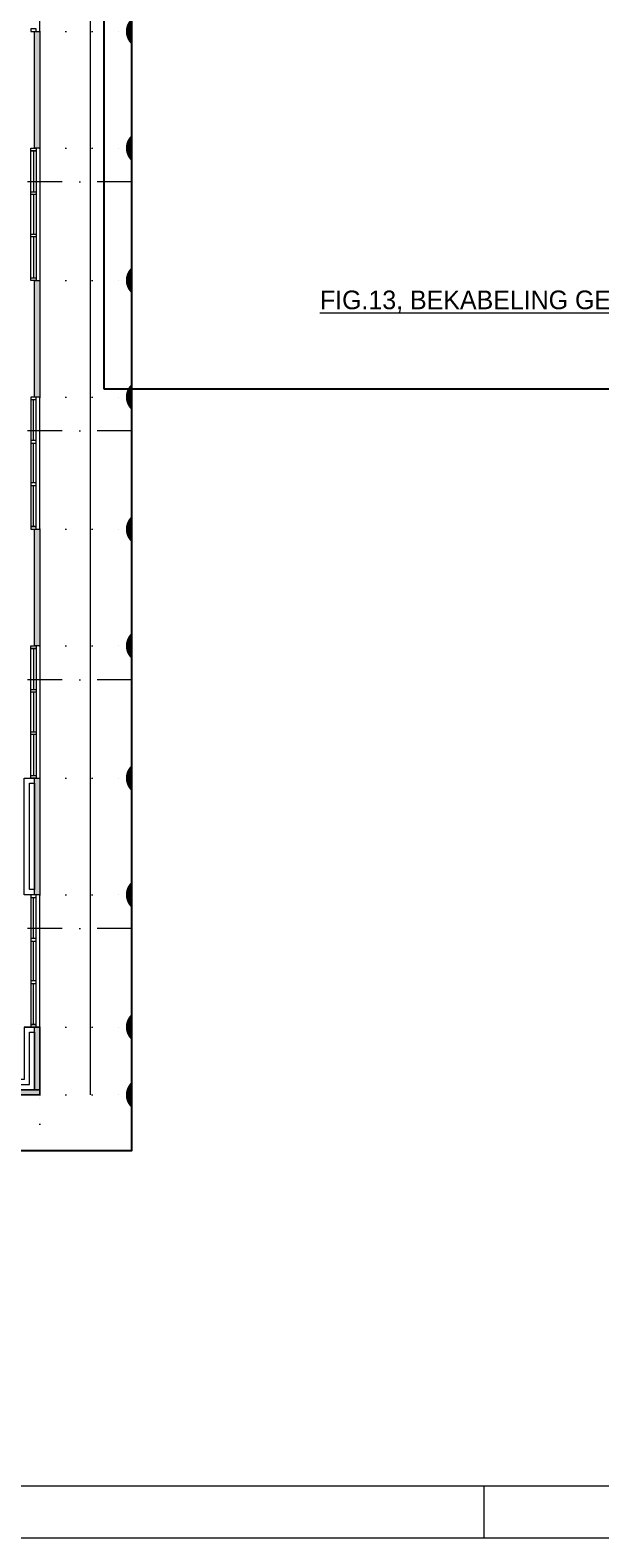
# Model space of a CAD drawing. Header units: millimetres. Extents: x 0 to 84100, y 0 to 59400.
# Tile 35 of 36: x 54339 to 65335, y 0 to 29077. Entities that reach past the tile are written whole.
import ezdxf
from ezdxf.xclip import XClip

# ---------------------------------------------------------------- set-up
doc = ezdxf.new("R2010")
doc.units = ezdxf.units.MM
doc.header["$PDMODE"] = 3
doc.header["$PDSIZE"] = 1
doc.linetypes.add('DGN1', pattern=[504.6, 0, -504.6])
doc.linetypes.add('DGN4', pattern=[1345.6, 672.8000000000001, -336.4, 0, -336.4])
for name, color, linetype in [('16', 7, 'Continuous'), ('29', 7, 'Continuous'), ('30', 7, 'Continuous'), ('32', 7, 'Continuous'), ('56', 7, 'Continuous'), ('58', 7, 'Continuous'), ('62', 7, 'Continuous'), ('KADER', 7, 'Continuous')]:
    doc.layers.add(name, color=color, linetype=linetype)
doc.styles.add('dgn001', font='dgn001.shx')
doc.styles.add('dgn003', font='dgn003.shx')
doc.styles.get("Standard").update_dxf_attribs({"font": 'arial.ttf'})
doc.dimstyles.get("Standard").update_dxf_attribs({"dimtxt": 0.18, "dimasz": 0.18, "dimexe": 0.18, "dimexo": 0.0625, "dimgap": 0.09, "dimtad": 0, "dimtih": 1, "dimtoh": 1, "dimdec": 4, "dimzin": 0, "dimdsep": 46, "dimtxsty": 'Standard', "dimcen": 0.09, "dimadec": 0, "dimazin": 0, "dimtfac": 1, "dimtdec": 4, "dimtofl": 0, "dimtmove": 0, "dimatfit": 3, "dimfxl": 1, "dimtolj": 1, "dimtzin": 0, "dimarcsym": 0})

# ---------------------------------------------------------------- blocks, each defined once
blk = doc.blocks.new('A1')
at = {"layer": 'KADER', "color": 1, "linetype": 'Continuous', "lineweight": 0}
for p, q in [((63100, 0), (63100, 1000)), ((0, 0), (84100, 0))]:
    blk.add_line(p, q, dxfattribs=at)
at = {"layer": 'KADER', "color": 5, "linetype": 'Continuous', "lineweight": 0, "flags": 128}
blk.add_lwpolyline([(1000, 1000), (83100, 1000), (83100, 58400), (1000, 58400), (1000, 1000)], dxfattribs=at)
blk = doc.blocks.new('_DotSmall')
at = {"color": 0, "linetype": 'ByBlock', "const_width": 0.5}
blk.add_lwpolyline([(-0.0625, 0, 1), (0.0625, 0, 1)], format="xyb", close=True, dxfattribs=at)
blk = doc.blocks.new('*D18505')
at = {"layer": '58', "color": 3, "linetype": 'Continuous', "lineweight": 0, "transparency": 16777216}
for p, q in [((52064.76, 27744.49), (52064.76, 26869.49)), ((52064.76, 25194.49), (52064.76, 26069.49))]:
    blk.add_line(p, q, dxfattribs=at)
at = {"layer": 'Defpoints', "color": 0, "linetype": 'Continuous', "transparency": 16777216}
for p in [(50064.76, 27744.49), (50064.76, 25194.49), (52064.76, 25194.49)]:
    blk.add_point(p, dxfattribs=at)
at = {"layer": '58', "color": 3, "linetype": 'Continuous', "lineweight": 0, "transparency": 16777216, "xscale": 1080, "yscale": 1080, "zscale": 1080}
for p, rotation in [((52064.76, 27744.49), 90), ((52064.76, 25194.49), 270)]:
    blk.add_blockref('_DotSmall', p, dxfattribs=dict(at, rotation=rotation))
at = {"layer": '58', "color": 3, "linetype": 'Continuous', "lineweight": 0, "transparency": 16777216, "insert": (52064.75999999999, 26469.49000000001), "char_height": 200, "attachment_point": 5, "rotation": 90, "style": 'dgn003'}
blk.add_mtext('\\A1;2550', dxfattribs=at)
blk = doc.blocks.new('*D18506')
at = {"layer": '58', "color": 3, "linetype": 'Continuous', "lineweight": 0, "transparency": 16777216}
for p, q in [((52064.76, 25194.49), (52064.76, 24469.49)), ((52064.76, 22944.49), (52064.76, 23669.49))]:
    blk.add_line(p, q, dxfattribs=at)
at = {"layer": 'Defpoints', "color": 0, "linetype": 'Continuous', "transparency": 16777216}
for p in [(50064.76, 25194.49), (52064.76, 25194.49), (50064.76, 22944.49)]:
    blk.add_point(p, dxfattribs=at)
at = {"layer": '58', "color": 3, "linetype": 'Continuous', "lineweight": 0, "transparency": 16777216, "xscale": 1080, "yscale": 1080, "zscale": 1080}
for p, rotation in [((52064.76, 25194.49), 90), ((52064.76, 22944.49), 270)]:
    blk.add_blockref('_DotSmall', p, dxfattribs=dict(at, rotation=rotation))
at = {"layer": '58', "color": 3, "linetype": 'Continuous', "lineweight": 0, "transparency": 16777216, "insert": (52064.75999999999, 24069.49000000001), "char_height": 200, "attachment_point": 5, "rotation": 270, "style": 'dgn003'}
blk.add_mtext('\\A1;2250', dxfattribs=at)
blk = doc.blocks.new('*D18507')
at = {"layer": '58', "color": 3, "linetype": 'Continuous', "lineweight": 0, "transparency": 16777216}
for p, q in [((52064.76, 22944.49), (52064.76, 22069.49)), ((52064.76, 20394.49), (52064.76, 21269.49))]:
    blk.add_line(p, q, dxfattribs=at)
at = {"layer": 'Defpoints', "color": 0, "linetype": 'Continuous', "transparency": 16777216}
for p in [(50064.76, 22944.49), (52064.76, 22944.49), (50064.76, 20394.49)]:
    blk.add_point(p, dxfattribs=at)
at = {"layer": '58', "color": 3, "linetype": 'Continuous', "lineweight": 0, "transparency": 16777216, "xscale": 1080, "yscale": 1080, "zscale": 1080}
for p, rotation in [((52064.76, 22944.49), 90), ((52064.76, 20394.49), 270)]:
    blk.add_blockref('_DotSmall', p, dxfattribs=dict(at, rotation=rotation))
at = {"layer": '58', "color": 3, "linetype": 'Continuous', "lineweight": 0, "transparency": 16777216, "insert": (52064.75999999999, 21669.49000000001), "char_height": 200, "attachment_point": 5, "rotation": 270, "style": 'dgn003'}
blk.add_mtext('\\A1;2550', dxfattribs=at)
blk = doc.blocks.new('*D18508')
at = {"layer": '58', "color": 3, "linetype": 'Continuous', "lineweight": 0, "transparency": 16777216}
for p, q in [((52064.76, 20394.49), (52064.76, 19669.49)), ((52064.76, 18144.49), (52064.76, 18869.49))]:
    blk.add_line(p, q, dxfattribs=at)
at = {"layer": 'Defpoints', "color": 0, "linetype": 'Continuous', "transparency": 16777216}
for p in [(50064.76, 20394.49), (52064.76, 20394.49), (50064.76, 18144.49)]:
    blk.add_point(p, dxfattribs=at)
at = {"layer": '58', "color": 3, "linetype": 'Continuous', "lineweight": 0, "transparency": 16777216, "xscale": 1080, "yscale": 1080, "zscale": 1080}
for p, rotation in [((52064.76, 20394.49), 90), ((52064.76, 18144.49), 270)]:
    blk.add_blockref('_DotSmall', p, dxfattribs=dict(at, rotation=rotation))
at = {"layer": '58', "color": 3, "linetype": 'Continuous', "lineweight": 0, "transparency": 16777216, "insert": (52064.75999999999, 19269.49000000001), "char_height": 200, "attachment_point": 5, "rotation": 270, "style": 'dgn003'}
blk.add_mtext('\\A1;2250', dxfattribs=at)
blk = doc.blocks.new('*D18509')
at = {"layer": '58', "color": 3, "linetype": 'Continuous', "lineweight": 0, "transparency": 16777216}
for p, q in [((52064.76000000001, 18144.49), (52064.76000000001, 17269.49)), ((52064.76, 15594.49), (52064.76000000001, 16469.49))]:
    blk.add_line(p, q, dxfattribs=at)
at = {"layer": 'Defpoints', "color": 0, "linetype": 'Continuous', "transparency": 16777216}
for p in [(50064.76, 18144.49), (50064.76, 15594.49), (52064.76, 15594.49)]:
    blk.add_point(p, dxfattribs=at)
at = {"layer": '58', "color": 3, "linetype": 'Continuous', "lineweight": 0, "transparency": 16777216, "xscale": 1080, "yscale": 1080, "zscale": 1080}
for p, rotation in [((52064.76000000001, 18144.49), 90), ((52064.76, 15594.49), 270)]:
    blk.add_blockref('_DotSmall', p, dxfattribs=dict(at, rotation=rotation))
at = {"layer": '58', "color": 3, "linetype": 'Continuous', "lineweight": 0, "transparency": 16777216, "insert": (52064.76, 16869.49000000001), "char_height": 200, "attachment_point": 5, "rotation": 90, "style": 'dgn003'}
blk.add_mtext('\\A1;2550', dxfattribs=at)
blk = doc.blocks.new('*D18510')
at = {"layer": '58', "color": 3, "linetype": 'Continuous', "lineweight": 0, "transparency": 16777216}
for p, q in [((52064.76, 15594.49), (52064.76, 14869.49)), ((52064.76, 13344.49), (52064.76, 14069.49))]:
    blk.add_line(p, q, dxfattribs=at)
at = {"layer": 'Defpoints', "color": 0, "linetype": 'Continuous', "transparency": 16777216}
for p in [(50064.76, 15594.49), (52064.76, 15594.49), (50064.76, 13344.49)]:
    blk.add_point(p, dxfattribs=at)
at = {"layer": '58', "color": 3, "linetype": 'Continuous', "lineweight": 0, "transparency": 16777216, "xscale": 1080, "yscale": 1080, "zscale": 1080}
for p, rotation in [((52064.76, 15594.49), 90), ((52064.76, 13344.49), 270)]:
    blk.add_blockref('_DotSmall', p, dxfattribs=dict(at, rotation=rotation))
at = {"layer": '58', "color": 3, "linetype": 'Continuous', "lineweight": 0, "transparency": 16777216, "insert": (52064.76, 14469.49000000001), "char_height": 200, "attachment_point": 5, "rotation": 270, "style": 'dgn003'}
blk.add_mtext('\\A1;2250', dxfattribs=at)
blk = doc.blocks.new('*D18511')
at = {"layer": '58', "color": 3, "linetype": 'Continuous', "lineweight": 0, "transparency": 16777216}
for p, q in [((52064.76, 13344.49), (52064.76, 12469.49)), ((52064.76, 10794.49), (52064.76, 11669.49))]:
    blk.add_line(p, q, dxfattribs=at)
at = {"layer": 'Defpoints', "color": 0, "linetype": 'Continuous', "transparency": 16777216}
for p in [(50064.76, 13344.49), (52064.76, 13344.49), (50064.76, 10794.49)]:
    blk.add_point(p, dxfattribs=at)
at = {"layer": '58', "color": 3, "linetype": 'Continuous', "lineweight": 0, "transparency": 16777216, "xscale": 1080, "yscale": 1080, "zscale": 1080}
for p, rotation in [((52064.76, 13344.49), 90), ((52064.76, 10794.49), 270)]:
    blk.add_blockref('_DotSmall', p, dxfattribs=dict(at, rotation=rotation))
at = {"layer": '58', "color": 3, "linetype": 'Continuous', "lineweight": 0, "transparency": 16777216, "insert": (52064.76, 12069.49000000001), "char_height": 200, "attachment_point": 5, "rotation": 270, "style": 'dgn003'}
blk.add_mtext('\\A1;2550', dxfattribs=at)
blk = doc.blocks.new('*D18512')
at = {"layer": '58', "color": 3, "linetype": 'Continuous', "lineweight": 0, "transparency": 16777216}
for p, q in [((52064.76, 10794.49), (52064.76, 10069.49)), ((52064.76, 8544.49), (52064.76, 9269.49))]:
    blk.add_line(p, q, dxfattribs=at)
at = {"layer": 'Defpoints', "color": 0, "linetype": 'Continuous', "transparency": 16777216}
for p in [(50064.76, 10794.49), (52064.76, 10794.49), (50064.76, 8544.49)]:
    blk.add_point(p, dxfattribs=at)
at = {"layer": '58', "color": 3, "linetype": 'Continuous', "lineweight": 0, "transparency": 16777216, "xscale": 1080, "yscale": 1080, "zscale": 1080}
for p, rotation in [((52064.76, 10794.49), 90), ((52064.76, 8544.49), 270)]:
    blk.add_blockref('_DotSmall', p, dxfattribs=dict(at, rotation=rotation))
at = {"layer": '58', "color": 3, "linetype": 'Continuous', "lineweight": 0, "transparency": 16777216, "insert": (52064.76, 9669.490000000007), "char_height": 200, "attachment_point": 5, "rotation": 270, "style": 'dgn003'}
blk.add_mtext('\\A1;2250', dxfattribs=at)
blk = doc.blocks.new('*D18513')
at = {"layer": '58', "color": 3, "linetype": 'Continuous', "lineweight": 0, "transparency": 16777216}
for p, q in [((52064.76, 8544.49), (52064.76, 7669.489999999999)), ((52064.76, 5994.489999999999), (52064.76, 6869.489999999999))]:
    blk.add_line(p, q, dxfattribs=at)
at = {"layer": 'Defpoints', "color": 0, "linetype": 'Continuous', "transparency": 16777216}
for p in [(50064.76, 8544.49), (50064.76, 5994.49), (52064.76, 5994.489999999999)]:
    blk.add_point(p, dxfattribs=at)
at = {"layer": '58', "color": 3, "linetype": 'Continuous', "lineweight": 0, "transparency": 16777216, "xscale": 1080, "yscale": 1080, "zscale": 1080}
for p, rotation in [((52064.76, 8544.49), 90), ((52064.76, 5994.489999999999), 270)]:
    blk.add_blockref('_DotSmall', p, dxfattribs=dict(at, rotation=rotation))
at = {"layer": '58', "color": 3, "linetype": 'Continuous', "lineweight": 0, "transparency": 16777216, "insert": (52064.76, 7269.490000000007), "char_height": 200, "attachment_point": 5, "rotation": 90, "style": 'dgn003'}
blk.add_mtext('\\A1;2550', dxfattribs=at)
blk = doc.blocks.new('*D18514')
at = {"layer": '58', "color": 3, "linetype": 'Continuous', "lineweight": 0, "transparency": 16777216}
for p, q in [((52064.76, 5994.489999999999), (52064.76, 5728.37130968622)), ((52064.76, 4684.489999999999), (52064.76, 4950.608690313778))]:
    blk.add_line(p, q, dxfattribs=at)
at = {"layer": 'Defpoints', "color": 0, "linetype": 'Continuous', "transparency": 16777216}
for p in [(50064.76, 5994.49), (50064.76, 4684.49), (52064.76, 4684.489999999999)]:
    blk.add_point(p, dxfattribs=at)
at = {"layer": '58', "color": 3, "linetype": 'Continuous', "lineweight": 0, "transparency": 16777216, "xscale": 1080, "yscale": 1080, "zscale": 1080}
for p, rotation in [((52064.76, 5994.489999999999), 90), ((52064.76, 4684.489999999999), 270)]:
    blk.add_blockref('_DotSmall', p, dxfattribs=dict(at, rotation=rotation))
at = {"layer": '58', "color": 3, "linetype": 'Continuous', "lineweight": 0, "transparency": 16777216, "insert": (52064.76, 5339.490000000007), "char_height": 200, "attachment_point": 5, "rotation": 90, "style": 'dgn003'}
blk.add_mtext('\\A1;1310', dxfattribs=at)
blk = doc.blocks.new('*D18518')
at = {"layer": '58', "color": 3, "linetype": 'Continuous', "lineweight": 0, "transparency": 16777216}
blk.add_line((50064.76, 2684.49), (44014.76, 2684.49), dxfattribs=at)
at = {"layer": 'Defpoints', "color": 0, "linetype": 'Continuous', "transparency": 16777216}
for p in [(44014.76, 4684.49), (50064.76, 4684.49), (44014.76, 2684.49)]:
    blk.add_point(p, dxfattribs=at)
at = {"layer": '58', "color": 3, "linetype": 'Continuous', "lineweight": 0, "transparency": 16777216, "xscale": 1080, "yscale": 1080, "zscale": 1080, "rotation": 180}
blk.add_blockref('_DotSmall', (44014.76, 2684.49), dxfattribs=at)
at = {"layer": '58', "color": 3, "linetype": 'Continuous', "lineweight": 0, "transparency": 16777216, "xscale": 1080, "yscale": 1080, "zscale": 1080}
blk.add_blockref('_DotSmall', (50064.76, 2684.49), dxfattribs=at)
at = {"layer": '58', "color": 3, "linetype": 'Continuous', "lineweight": 0, "transparency": 16777216, "insert": (47039.76, 2886.604597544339), "char_height": 200, "attachment_point": 5, "style": 'dgn003'}
blk.add_mtext('\\A1;6050', dxfattribs=at)
blk = doc.blocks.new('*D18578')
at = {"layer": '58', "color": 3, "linetype": 'Continuous', "lineweight": 0, "transparency": 16777216}
blk.add_line((49764.76, 1858.9), (46264.76, 1858.9), dxfattribs=at)
at = {"layer": 'Defpoints', "color": 0, "linetype": 'Continuous', "transparency": 16777216}
for p in [(46264.76, 5235.26), (49764.76, 5235.26), (46264.76, 1858.9)]:
    blk.add_point(p, dxfattribs=at)
at = {"layer": '58', "color": 3, "linetype": 'Continuous', "lineweight": 0, "transparency": 16777216, "xscale": 1080, "yscale": 1080, "zscale": 1080, "rotation": 180}
blk.add_blockref('_DotSmall', (46264.76, 1858.9), dxfattribs=at)
at = {"layer": '58', "color": 3, "linetype": 'Continuous', "lineweight": 0, "transparency": 16777216, "xscale": 1080, "yscale": 1080, "zscale": 1080}
blk.add_blockref('_DotSmall', (49764.76, 1858.9), dxfattribs=at)
at = {"layer": '58', "color": 3, "linetype": 'Continuous', "lineweight": 0, "transparency": 16777216, "insert": (48014.76, 2061.082810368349), "char_height": 200, "attachment_point": 5, "style": 'dgn003'}
blk.add_mtext('\\A1;3500', dxfattribs=at)
blk = doc.blocks.new('*D18579')
at = {"layer": '58', "color": 3, "linetype": 'Continuous', "lineweight": 0, "transparency": 16777216}
for p, q in [((49864.76, 1858.9), (48784.76, 1858.9)), ((49864.76, 1858.9), (49964.76, 1858.9)), ((49964.76, 1858.9), (51044.76, 1858.9))]:
    blk.add_line(p, q, dxfattribs=at)
at = {"layer": 'Defpoints', "color": 0, "linetype": 'Continuous', "transparency": 16777216}
for p in [(49864.76, 4684.49), (49964.76, 4684.49), (49964.76, 1858.9)]:
    blk.add_point(p, dxfattribs=at)
at = {"layer": '58', "color": 3, "linetype": 'Continuous', "lineweight": 0, "transparency": 16777216, "xscale": 1080, "yscale": 1080, "zscale": 1080}
blk.add_blockref('_DotSmall', (49864.76, 1858.9), dxfattribs=at)
at = {"layer": '58', "color": 3, "linetype": 'Continuous', "lineweight": 0, "transparency": 16777216, "xscale": 1080, "yscale": 1080, "zscale": 1080, "rotation": 180}
blk.add_blockref('_DotSmall', (49964.76, 1858.9), dxfattribs=at)
at = {"layer": '58', "color": 3, "linetype": 'Continuous', "lineweight": 0, "transparency": 16777216, "insert": (49914.76, 2061.014597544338), "char_height": 200, "attachment_point": 5, "style": 'dgn003'}
blk.add_mtext('\\A1;100', dxfattribs=at)
blk = doc.blocks.new('*D18580')
at = {"layer": '58', "color": 3, "linetype": 'Continuous', "lineweight": 0, "transparency": 16777216}
for p, q in [((53236.81, 43384.49), (53236.81, 24510.41087312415)), ((53236.81, 4684.489999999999), (53236.81, 23558.56912687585))]:
    blk.add_line(p, q, dxfattribs=at)
at = {"layer": 'Defpoints', "color": 0, "linetype": 'Continuous', "transparency": 16777216}
for p in [(51044.98, 43384.49), (51044.98, 4684.49), (53236.81, 4684.489999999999)]:
    blk.add_point(p, dxfattribs=at)
at = {"layer": '58', "color": 3, "linetype": 'Continuous', "lineweight": 0, "transparency": 16777216, "xscale": 1080, "yscale": 1080, "zscale": 1080}
for p, rotation in [((53236.81, 43384.49), 90), ((53236.81, 4684.489999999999), 270)]:
    blk.add_blockref('_DotSmall', p, dxfattribs=dict(at, rotation=rotation))
at = {"layer": '58', "color": 3, "linetype": 'Continuous', "lineweight": 0, "transparency": 16777216, "insert": (53236.81, 24034.49000000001), "char_height": 200, "attachment_point": 5, "rotation": 90, "style": 'dgn003'}
blk.add_mtext('\\A1;38700', dxfattribs=at)
blk = doc.blocks.new('50E03_329_E11 - Default')
at = {"layer": '29', "color": 1, "linetype": 'Continuous', "lineweight": 0, "style": 'dgn001'}
blk.add_text('%%uFIG.13, BEKABELING GEMEENSCHAPPELIJKE ANTENNE INRICHTING%%u', height=360, dxfattribs=at).set_placement((11271.24, 6518.55))
blk = doc.blocks.new('AnonymousCell111')
at = {"color": 1, "linetype": 'Continuous', "lineweight": 0}
blk.add_blockref('A1', (-42050, -29700), dxfattribs=at)
blk = doc.blocks.new('50E03_329_B01 - Default')
at = {"layer": '16'}
for points in [[(49964.76, 22944.49), (49964.76, 25194.49), (50064.76, 25194.49), (50064.76, 22944.49)], [(49964.76, 18144.49), (49964.76, 20394.49), (50064.76, 20394.49), (50064.76, 18144.49)], [(49964.76, 13344.49), (49964.76, 15594.49), (50064.76, 15594.49), (50064.76, 13344.49)]]:
    blk.add_hatch(color=7, dxfattribs=at).paths.add_polyline_path(points)
at = {"layer": '62'}
for points in [[(49964.76, 8544.49), (49964.76, 10794.49), (50064.76, 10794.49), (50064.76, 8544.49)], [(49964.76, 4784.49), (49964.76, 5994.49), (50064.76, 5994.49), (50064.76, 4784.49)], [(44014.76, 4684.49), (44014.76, 4784.49), (50064.76, 4784.49), (50064.76, 4684.49)]]:
    blk.add_hatch(color=7, dxfattribs=at).paths.add_polyline_path(points)
at = {"layer": '16', "color": 92, "linetype": 'Continuous', "lineweight": 0, "true_color": 0x00e100}
blk.add_line((50064.76, 5994.49), (50064.76, 4684.49), dxfattribs=at)
at = {"layer": '16', "color": 92, "linetype": 'Continuous', "lineweight": 0, "true_color": 0x00e100, "flags": 128}
for points in [[(49964.76, 22944.49), (49964.76, 25194.49), (50064.76, 25194.49), (50064.76, 22944.49), (49964.76, 22944.49)], [(49964.76, 18144.49), (49964.76, 20394.49), (50064.76, 20394.49), (50064.76, 18144.49), (49964.76, 18144.49)], [(49964.76, 13344.49), (49964.76, 15594.49), (50064.76, 15594.49), (50064.76, 13344.49), (49964.76, 13344.49)], [(49764.76, 8544.49), (49764.76, 10794.49), (50064.76, 10794.49), (50064.76, 8544.49), (49764.76, 8544.49)], [(49864.76, 8644.49), (49864.76, 10694.49), (49964.76, 10694.49), (49964.76, 8644.49), (49864.76, 8644.49)], [(50064.76, 5994.49), (49764.76, 5994.49), (49764.76, 4984.49), (44014.76, 4984.49), (44014.76, 4684.49), (50064.76, 4684.49), (50064.76, 5994.49)], [(44114.76, 4784.49), (44114.76, 4884.49), (49864.76, 4884.49), (49864.76, 5894.49), (49964.76, 5894.49), (49964.76, 4784.49), (44114.76, 4784.49)], [(49764.76, 5994.49), (49764.76, 5994.49), (50064.76, 5994.49), (50064.76, 5994.49), (49764.76, 5994.49)]]:
    blk.add_lwpolyline(points, dxfattribs=at)
at = {"layer": '16', "color": 7, "linetype": 'Continuous', "lineweight": 0, "flags": 128}
for points in [[(49964.76, 22944.49), (49964.76, 25194.49), (50064.76, 25194.49), (50064.76, 22944.49), (49964.76, 22944.49)], [(49964.76, 18144.49), (49964.76, 20394.49), (50064.76, 20394.49), (50064.76, 18144.49), (49964.76, 18144.49)], [(49964.76, 13344.49), (49964.76, 15594.49), (50064.76, 15594.49), (50064.76, 13344.49), (49964.76, 13344.49)]]:
    blk.add_lwpolyline(points, dxfattribs=at)
at = {"layer": '30', "color": 3, "linetype": 'Continuous', "lineweight": 0}
for p, q in [((50064.76, 25194.49), (50064.76, 27744.49)), ((50064.76, 22944.49), (50064.76, 20394.49)), ((50064.76, 15594.49), (50064.76, 18144.49)), ((50064.76, 13344.49), (50064.76, 10794.49)), ((49864.76, 10694.49), (49964.76, 10694.49)), ((50064.76, 5994.49), (50064.76, 8544.49))]:
    blk.add_line(p, q, dxfattribs=at)
at = {"layer": '32', "color": 3, "linetype": 'Continuous', "lineweight": 0}
for p, q in [((49894.76, 20444.49), (49894.76, 22894.49)), ((49894.76, 22894.49), (49994.76, 22894.49)), ((49944.76, 22894.49), (49944.76, 22102.82)), ((49994.76, 22894.49), (49994.76, 20394.49)), ((49944.76, 22052.82), (49944.76, 21286.15)), ((49944.76, 21236.15), (49944.76, 20444.49)), ((49894.76, 18094.49), (49894.76, 15644.49)), ((49944.76, 17302.83), (49944.76, 18094.49)), ((49994.76, 15644.49), (49994.76, 18144.49)), ((49944.76, 16486.16), (49944.76, 17252.83)), ((49944.76, 15644.49), (49944.76, 16436.16)), ((49894.76, 15644.49), (49994.76, 15644.49)), ((49894.76, 10844.49), (49894.76, 13294.49)), ((49894.76, 13294.49), (49994.76, 13294.49)), ((49944.76, 13294.49), (49944.76, 12502.82)), ((49994.76, 13294.49), (49994.76, 10794.49)), ((49944.76, 12452.82), (49944.76, 11686.15)), ((49944.76, 11636.15), (49944.76, 10844.49)), ((49894.76, 8494.49), (49894.76, 6044.49)), ((49944.76, 7702.83), (49944.76, 8494.49)), ((49994.76, 6044.49), (49994.76, 8544.49)), ((49944.76, 6886.16), (49944.76, 7652.83)), ((49944.76, 6044.49), (49944.76, 6836.16)), ((49894.76, 6044.49), (49994.76, 6044.49))]:
    blk.add_line(p, q, dxfattribs=at)
at = {"layer": '32', "color": 3, "linetype": 'Continuous', "lineweight": 0, "flags": 128}
for points in [[(49994.76, 25194.49), (49994.76, 25244.49), (49894.76, 25244.49), (49894.76, 25194.49), (49994.76, 25194.49)], [(49994.76, 22944.49), (49994.76, 22894.49), (49894.76, 22894.49), (49894.76, 22944.49), (49994.76, 22944.49)], [(49994.76, 22102.82), (49994.76, 22052.82), (49894.76, 22052.82), (49894.76, 22102.82), (49994.76, 22102.82)], [(49994.76, 21286.15), (49994.76, 21236.15), (49894.76, 21236.15), (49894.76, 21286.15), (49994.76, 21286.15)], [(49994.76, 20444.49), (49994.76, 20394.49), (49894.76, 20394.49), (49894.76, 20444.49), (49994.76, 20444.49)], [(49994.76, 18094.49), (49994.76, 18144.49), (49894.76, 18144.49), (49894.76, 18094.49), (49994.76, 18094.49)], [(49994.76, 17252.83), (49994.76, 17302.83), (49894.76, 17302.83), (49894.76, 17252.83), (49994.76, 17252.83)], [(49994.76, 16436.16), (49994.76, 16486.16), (49894.76, 16486.16), (49894.76, 16436.16), (49994.76, 16436.16)], [(49994.76, 15594.49), (49994.76, 15644.49), (49894.76, 15644.49), (49894.76, 15594.49), (49994.76, 15594.49)], [(49994.76, 13344.49), (49994.76, 13294.49), (49894.76, 13294.49), (49894.76, 13344.49), (49994.76, 13344.49)], [(49994.76, 12502.82), (49994.76, 12452.82), (49894.76, 12452.82), (49894.76, 12502.82), (49994.76, 12502.82)], [(49994.76, 11686.15), (49994.76, 11636.15), (49894.76, 11636.15), (49894.76, 11686.15), (49994.76, 11686.15)], [(49994.76, 10844.49), (49994.76, 10794.49), (49894.76, 10794.49), (49894.76, 10844.49), (49994.76, 10844.49)], [(49994.76, 8494.49), (49994.76, 8544.49), (49894.76, 8544.49), (49894.76, 8494.49), (49994.76, 8494.49)], [(49994.76, 7652.83), (49994.76, 7702.83), (49894.76, 7702.83), (49894.76, 7652.83), (49994.76, 7652.83)], [(49994.76, 6836.16), (49994.76, 6886.16), (49894.76, 6886.16), (49894.76, 6836.16), (49994.76, 6836.16)], [(49994.76, 5994.49), (49994.76, 6044.49), (49894.76, 6044.49), (49894.76, 5994.49), (49994.76, 5994.49)]]:
    blk.add_lwpolyline(points, dxfattribs=at)
at = {"layer": '56', "color": 3, "linetype": 'DGN4', "lineweight": 0}
for p, q in [((52180.43, 22292.77), (-3616.95, 22292.77)), ((52180.43, 17492.77), (-3616.95, 17492.77)), ((52180.43, 12692.77), (-3616.95, 12692.77)), ((52180.43, 7892.77), (-3616.95, 7892.77))]:
    blk.add_line(p, q, dxfattribs=at)
at = {"layer": '58', "color": 3, "linetype": 'Continuous', "lineweight": 0}
blk.add_line((51044.98, 4684.49), (51044.98, 43384.49), dxfattribs=at)
at = {"layer": '58', "color": 3, "linetype": 'DGN1', "lineweight": 0}
for p, q in [((50064.76, 25194.49), (52064.76, 25194.49)), ((50064.76, 22944.49), (52064.76, 22944.49)), ((50064.76, 20394.49), (52064.76, 20394.49)), ((50064.76, 18144.49), (52064.76, 18144.49)), ((50064.76, 15594.49), (52064.76, 15594.49)), ((50064.76, 13344.49), (52064.76, 13344.49)), ((50064.76, 10794.49), (52064.76, 10794.49)), ((50064.76, 8544.49), (52064.76, 8544.49)), ((50064.76, 5994.49), (52064.76, 5994.49)), ((50064.76, 4684.49), (52064.76, 4684.49)), ((50064.76, 4684.49), (52064.76, 4684.49)), ((50064.76, 1401.06), (50064.76, 4684.49))]:
    blk.add_line(p, q, dxfattribs=at)
at = {"layer": '62', "color": 7, "linetype": 'Continuous', "lineweight": 0, "flags": 128}
for points in [[(49964.76, 8544.49), (49964.76, 10794.49), (50064.76, 10794.49), (50064.76, 8544.49), (49964.76, 8544.49)], [(49964.76, 4784.49), (49964.76, 5994.49), (50064.76, 5994.49), (50064.76, 4784.49), (49964.76, 4784.49)], [(44014.76, 4684.49), (44014.76, 4784.49), (50064.76, 4784.49), (50064.76, 4684.49), (44014.76, 4684.49)]]:
    blk.add_lwpolyline(points, dxfattribs=at)
at = {"color": 7, "linetype": 'Continuous', "lineweight": 0}
blk.add_blockref('A1', (-8492.960000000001, -3060.21), dxfattribs=at)
at = {"layer": '58', "color": 3, "linetype": 'Continuous', "lineweight": 0}
for base, p1, p2, angle, picture, middle, turn in [((53236.81, 4684.489999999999), (51044.98, 43384.49), (51044.98, 4684.49), 90, '*D18580', (53236.81, 24034.49000000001), 90), ((52064.76, 25194.49), (50064.76, 27744.49), (50064.76, 25194.49), 90, '*D18505', (52064.75999999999, 26469.49000000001), 90), ((52064.76, 25194.49), (50064.76, 22944.49), (50064.76, 25194.49), 270, '*D18506', (52064.75999999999, 24069.49000000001), 270), ((52064.76, 22944.49), (50064.76, 20394.49), (50064.76, 22944.49), 270, '*D18507', (52064.75999999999, 21669.49000000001), 270), ((52064.76, 20394.49), (50064.76, 18144.49), (50064.76, 20394.49), 270, '*D18508', (52064.75999999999, 19269.49000000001), 270), ((52064.76, 15594.49), (50064.76, 18144.49), (50064.76, 15594.49), 90, '*D18509', (52064.76, 16869.49000000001), 90), ((52064.76, 15594.49), (50064.76, 13344.49), (50064.76, 15594.49), 270, '*D18510', (52064.76, 14469.49000000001), 270), ((52064.76, 13344.49), (50064.76, 10794.49), (50064.76, 13344.49), 270, '*D18511', (52064.76, 12069.49000000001), 270), ((52064.76, 10794.49), (50064.76, 8544.49), (50064.76, 10794.49), 270, '*D18512', (52064.76, 9669.490000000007), 270), ((52064.76, 5994.489999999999), (50064.76, 8544.49), (50064.76, 5994.49), 90, '*D18513', (52064.76, 7269.490000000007), 90), ((52064.76, 4684.489999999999), (50064.76, 5994.49), (50064.76, 4684.49), 90, '*D18514', (52064.76, 5339.490000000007), 90)]:
    dim = blk.add_linear_dim(base=base, p1=p1, p2=p2, angle=angle, dimstyle='Standard', override={"dimscale": 1, "dimtxt": 200, "dimasz": 1080, "dimexe": 0, "dimexo": 0, "dimgap": 100, "dimtad": 1, "dimjust": 0, "dimtih": 0, "dimtoh": 0, "dimdec": 0, "dimlfac": 1, "dimzin": 11, "dimdsep": 46, "dimlunit": 2, "dimpost": '<>', "dimtxsty": 'dgn003', "dimblk1": 'DotSmall', "dimblk2": 'DotSmall', "dimsah": 1, "dimcen": 0, "dimse1": 1, "dimse2": 1, "dimclrd": 3, "dimclre": 3, "dimclrt": 3, "dimtol": 0, "dimtix": 1, "dimtofl": 1, "dimatfit": 3, "dimfrac": 1, "dimtolj": 1, "dimlwd": 0, "dimlwe": 0}, dxfattribs=at)
    dim.commit()
    dim.dimension.update_dxf_attribs({"geometry": picture, "text_midpoint": middle, "text_rotation": turn})
for base, p1, p2, picture, middle in [((46264.76, 1858.9), (49764.76, 5235.26), (46264.76, 5235.26), '*D18578', (48014.76, 2061.082810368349)), ((44014.76, 2684.49), (50064.76, 4684.49), (44014.76, 4684.49), '*D18518', (47039.76, 2886.604597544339)), ((49964.76, 1858.9), (49864.76, 4684.49), (49964.76, 4684.49), '*D18579', (49914.76, 2061.014597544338))]:
    dim = blk.add_linear_dim(base=base, p1=p1, p2=p2, dimstyle='Standard', override={"dimscale": 1, "dimtxt": 200, "dimasz": 1080, "dimexe": 0, "dimexo": 0, "dimgap": 100, "dimtad": 1, "dimjust": 0, "dimtih": 0, "dimtoh": 0, "dimdec": 0, "dimlfac": 1, "dimzin": 11, "dimdsep": 46, "dimlunit": 2, "dimpost": '<>', "dimtxsty": 'dgn003', "dimblk1": 'DotSmall', "dimblk2": 'DotSmall', "dimsah": 1, "dimcen": 0, "dimse1": 1, "dimse2": 1, "dimclrd": 3, "dimclre": 3, "dimclrt": 3, "dimtol": 0, "dimtix": 1, "dimtofl": 1, "dimatfit": 3, "dimfrac": 1, "dimtolj": 1, "dimlwd": 0, "dimlwe": 0}, dxfattribs=at)
    dim.commit()
    dim.dimension.update_dxf_attribs({"geometry": picture, "text_midpoint": middle})

msp = doc.modelspace()

# ---------------------------------------------------------------- block references
at = {"color": 1, "linetype": 'Continuous', "lineweight": 0}
msp.add_blockref('AnonymousCell111', (42050, 29700), dxfattribs=at)
ref = msp.add_blockref('50E03_329_B01 - Default', (4459.560000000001, 3857.349999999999))
XClip(ref).set_block_clipping_path([(-3195.1900000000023, 3614.8399999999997), (51845.11, 51823.200000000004)])
ref = msp.add_blockref('50E03_329_E11 - Default', (48661.32, 17176))
XClip(ref).set_block_clipping_path([(7098.82, 4985.66), (32114.980000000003, 36925.92)])

doc.saveas('drawing.dxf')
